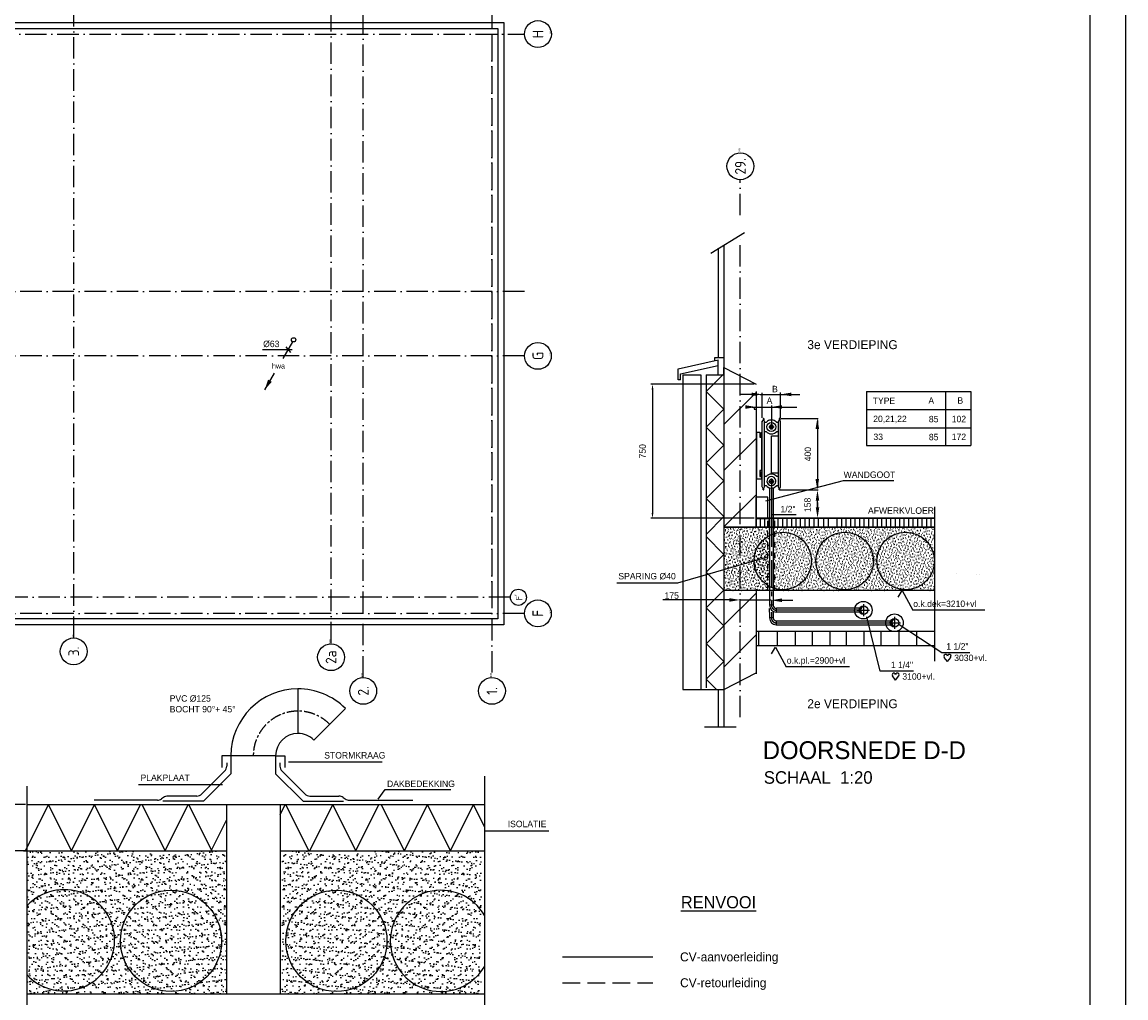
# Model space of a CAD drawing. Extents: x -36528 to 124080, y 290752 to 374852.
# Tile 65 of 66: x 93201 to 124080, y 325719 to 353007. Entities that reach past the tile are written whole.
import ezdxf
from ezdxf.enums import TextEntityAlignment as Align

# ---------------------------------------------------------------- set-up
doc = ezdxf.new("R2010")
doc.units = 0
doc.header["$LTSCALE"] = 100
for name, pattern in [('2322107', [2000, 1000, 1000]), ('2322108', [7, 5, -2]), ('CENTER2', [11.25, 7.5, -1.25, 1.25, -1.25]), ('CENTER4', [5, 3.125, -0.625, 0.625, -0.625]), ('DASHDOT', [9, 6, -1.5, 0, -1.5]), ('DASHED', [3, 1.5, -1.5]), ('HIDDEN2', [4.7625, 3.175, -1.5875]), ('HIDDENINV', [3.75, 0, -1.25, 2.5])]:
    doc.linetypes.add(name, pattern=pattern)
doc.layers.get('0').update_dxf_attribs({"linetype": 'CONTINUOUS'})
doc.layers.get('DEFPOINTS').update_dxf_attribs({"linetype": 'CONTINUOUS'})
for name, color, linetype in [('00KAD025', 2, 'CONTINUOUS'), ('00KAD070', 5, 'CONTINUOUS'), ('AL$7----_STRAMIEN', 1, 'DASHDOT'), ('AL27----_DAKEN', 7, 'CONTINUOUS'), ('ALN-----_BLOCKNAAM', 2, 'CONTINUOUS'), ('BL$4----', 7, 'CONTINUOUS'), ('BOUW', 8, 'CONTINUOUS'), ('WL$1----', 3, 'CONTINUOUS'), ('WL521---', 4, 'CONTINUOUS'), ('WL561---', 4, 'CONTINUOUS'), ('WL561---_AANVOER', 4, 'CONTINUOUS'), ('WL561---_HARTLIJN', 7, 'CONTINUOUS'), ('WL561---_RETOUR', 4, 'CONTINUOUS'), ('WL570---', 3, 'CONTINUOUS'), ('WL570---_HARTLIJN', 7, 'CONTINUOUS'), ('WL570---_RETOUR', 3, 'CONTINUOUS'), ('WL570---_TOEVOER', 3, 'CONTINUOUS'), ('WM521---', 1, 'CONTINUOUS'), ('WM561---', 1, 'CONTINUOUS'), ('WM570---', 1, 'CONTINUOUS')]:
    doc.layers.add(name, color=color, linetype=linetype)
doc.styles.add('BURO-018', font='BUROFONT.shx', dxfattribs={"height": 180})
doc.styles.add('BURO-025', font='BUROFONT.shx', dxfattribs={"height": 250})
doc.styles.add('BURO-035', font='BUROFONT.shx', dxfattribs={"height": 350})
doc.styles.add('BURO-050', font='BUROFONT.shx', dxfattribs={"height": 500})
doc.styles.get("Standard").update_dxf_attribs({"font": 'ISOCP'})
doc.dimstyles.new('CEES', dxfattribs={"dimscale": 50, "dimtxt": 3, "dimasz": 3, "dimexe": 1, "dimexo": 1, "dimgap": 1.5, "dimtad": 0, "dimdec": 0, "dimzin": 0, "dimtxsty": 'BURO-018', "dimcen": -3, "dimdle": 1.25, "dimclrd": 1, "dimclre": 1, "dimclrt": 1, "dimazin": 3, "dimtfac": 0.75, "dimtdec": 0, "dimtofl": 0, "dimtmove": 0, "dimatfit": 3, "dimtvp": 1.5, "dimtolj": 1, "dimtzin": 0})
pattern_1 = [(17, (359268.06, -1215934.344), (30.944946, 95.793131), [0, -97.92, -55.44, 0, -80.64]), (48, (359268.06, -1215934.344), (-22.098695, 97.4061994), [0, -96.96, 0, -98.88, 0, -79.68]), (71, (359268.06, -1215934.344), (-57.4938922, 80.715686), [0, -96, 0, -57.6, -78.96])]

# ---------------------------------------------------------------- blocks, each defined once
blk = doc.blocks.new('1011')
at = {"layer": 'AL$7----_STRAMIEN', "color": 7, "linetype": 'CONTINUOUS'}
blk.add_circle((-750, 0), 750, dxfattribs=at)
at = {"layer": 'ALN-----_BLOCKNAAM', "linetype": 'CONTINUOUS'}
blk.add_text('1011', height=100, dxfattribs=at).set_placement((0, 0))
blk = doc.blocks.new('1010')
at = {"layer": 'AL$7----_STRAMIEN', "color": 7, "linetype": 'CONTINUOUS'}
blk.add_circle((0, 750), 750, dxfattribs=at)
at = {"layer": 'ALN-----_BLOCKNAAM', "linetype": 'CONTINUOUS'}
blk.add_text('1010', height=100, dxfattribs=at).set_placement((0, 0))
blk = doc.blocks.new('LDV2')
at = {"color": 0, "linetype": 'CONTINUOUS'}
for p, q in [((-0.25, -0.43), (-2.5, -4.33)), ((-4.5, -7.79), (-6.75, -11.69))]:
    blk.add_line(p, q, dxfattribs=at)
blk.add_lwpolyline([(-6.75, -11.69, 0, 1, 0), (-5.5, -9.53, 1, 1, 0)], format="xyseb", dxfattribs=at)
blk.add_circle((0, 0), 0.5, dxfattribs=at)
at = {"color": 0, "linetype": 'CONTINUOUS', "style": 'BURO-018'}
blk.add_attdef('LD_TEXT1', text='', height=1.8, dxfattribs=at).set_placement((-3.5, -6.06), align=Align.MIDDLE)
blk = doc.blocks.new('TR-L-15')
at = {"color": 0, "linetype": 'CONTINUOUS'}
for p, q in [((-0.5, 10.65), (0.5, 10.65)), ((-0.5, -10.65), (0.5, -10.65))]:
    blk.add_line(p, q, dxfattribs=at)
at = {"layer": 'WL561---_HARTLIJN', "linetype": 'CENTER2'}
blk.add_line((-0.5, 0), (0.5, 0), dxfattribs=at)
blk = doc.blocks.new('*D113')
at = {"color": 1, "linetype": 'BYBLOCK'}
for p, q in [((110600, 278790), (107702, 278790)), ((107752, 278640), (107752, 275190)), ((110600, 275040), (107702, 275040))]:
    blk.add_line(p, q, dxfattribs=at)
for points in [[(107727, 278640), (107777, 278640), (107752, 278790)], [(107727, 275190), (107777, 275190), (107752, 275040)]]:
    blk.add_solid(points, dxfattribs=at)
at = {"layer": 'DEFPOINTS', "color": 0, "linetype": 'BYBLOCK'}
for p in [(110650, 278790), (107752, 275040), (110650, 275040)]:
    blk.add_point(p, dxfattribs=at)
at = {"color": 1, "linetype": 'BYBLOCK', "insert": (107474, 276915), "char_height": 180, "attachment_point": 5, "rotation": 90, "style": 'BURO-018'}
blk.add_mtext('\\A1;750', dxfattribs=at)
blk = doc.blocks.new('TR-B3--1-155A1B')
at = {"color": 0, "linetype": 'CONTINUOUS'}
for p, q in [((-27.5, -10.65), (-27.5, 10.65)), ((-10.65, -27.5), (10.65, -27.5))]:
    blk.add_line(p, q, dxfattribs=at)
for radius in [38.15, 16.85]:
    blk.add_arc((-27.5, -27.5), radius, 0, 90, dxfattribs=at)
at = {"layer": 'WL561---_HARTLIJN', "linetype": 'CENTER4'}
blk.add_arc((-27.5, -27.5), 27.5, 0, 90, dxfattribs=at)
blk = doc.blocks.new('TR-LB1')
at = {"color": 0, "linetype": 'BYBLOCK'}
blk.add_line((0, 0.5), (0, -0.5), dxfattribs=at)
blk = doc.blocks.new('TR-LUZ')
at = {"color": 0, "linetype": 'HIDDEN2'}
for centre, radius, start, end in [((0, 0), 0.5, 90, 270), ((0, 0), 0.4, 90, 270), ((0.09, 0), 0.411, 103.2521, 256.7479), ((0, 0), 0.5, 270, 90)]:
    blk.add_arc(centre, radius, start, end, dxfattribs=at)
at = {"layer": 'WL570---_HARTLIJN', "linetype": 'CENTER4'}
for p, q in [((-0.7, 0), (0.7, 0)), ((0, 0.7), (0, -0.7))]:
    blk.add_line(p, q, dxfattribs=at)
blk = doc.blocks.new('TR-LIZ')
at = {"color": 0, "linetype": 'CONTINUOUS'}
blk.add_circle((0, 0), 0.5, dxfattribs=at)
for centre, radius, start, end in [((0, 0), 0.4, 90, 270), ((0.02, 0), 0.4, 92.4503, 267.5497), ((0.04, 0), 0.402, 95.0009, 264.9991), ((0.05, 0), 0.404, 97.6518, 262.3482), ((0.07, 0), 0.407, 100.4024, 259.5976), ((0.09, 0), 0.411, 103.2521, 256.7479)]:
    blk.add_arc(centre, radius, start, end, dxfattribs=at)
at = {"layer": 'WL570---_HARTLIJN', "linetype": 'CENTER4'}
for p, q in [((-0.7, 0), (0.7, 0)), ((0, 0.7), (0, -0.7))]:
    blk.add_line(p, q, dxfattribs=at)
blk = doc.blocks.new('HART')
at = {"color": 1}
for q in [(-40, 52), (40, 52)]:
    blk.add_line((0, 0), q, dxfattribs=at)
for centre, start, end in [((-22, 66), 0, 217.1867), ((22, 66), 322.8133, 180)]:
    blk.add_arc(centre, 22.1, start, end, dxfattribs=at)
blk = doc.blocks.new('LU-1D-B-1-4E22D4E2')
at = {"color": 0, "linetype": 'CONTINUOUS'}
for p, q in [((-518, 625), (-518, -625)), ((808, -76), (-76, 808))]:
    blk.add_line(p, q, dxfattribs=at)
for radius in [625, 1875]:
    blk.add_arc((-518, 1250), radius, 270, 315, dxfattribs=at)
at = {"layer": 'WL570---_HARTLIJN', "linetype": 'CENTER4'}
blk.add_arc((-518, 1250), 1250, 270, 315, dxfattribs=at)
blk = doc.blocks.new('*D148')
at = {"color": 1, "linetype": 'BYBLOCK'}
for p, q in [((82831, 287274), (82406, 287274)), ((82456, 287124), (82456, 286124)), ((82831, 285974), (82406, 285974))]:
    blk.add_line(p, q, dxfattribs=at)
for points in [[(82431, 287124), (82481, 287124), (82456, 287274)], [(82431, 286124), (82481, 286124), (82456, 285974)]]:
    blk.add_solid(points, dxfattribs=at)
at = {"layer": 'DEFPOINTS', "color": 0, "linetype": 'BYBLOCK'}
for p in [(82881, 287274), (82456, 285974), (82881, 285974)]:
    blk.add_point(p, dxfattribs=at)
at = {"color": 1, "linetype": 'BYBLOCK', "insert": (82186, 286624), "char_height": 180, "attachment_point": 5, "rotation": 90, "style": 'BURO-018'}
blk.add_mtext('\\A1;130', dxfattribs=at)
blk = doc.blocks.new('LU-1D-B--1-4E25A4E2')
at = {"color": 0, "linetype": 'CONTINUOUS'}
for p, q in [((-1250, -625), (-1250, 625)), ((625, -1250), (-625, -1250))]:
    blk.add_line(p, q, dxfattribs=at)
for radius in [1875, 625]:
    blk.add_arc((-1250, -1250), radius, 0, 90, dxfattribs=at)
at = {"layer": 'WL570---_HARTLIJN', "linetype": 'CENTER4'}
blk.add_arc((-1250, -1250), 1250, 0, 90, dxfattribs=at)

msp = doc.modelspace()

# ---------------------------------------------------------------- hatches: boundary and pattern name
at = {"layer": 'WL570---'}
h = msp.add_hatch(dxfattribs=at)
h.set_pattern_fill('GESTORT', color=8, scale=6, style=0, pattern_type=2)
h.set_pattern_definition(pattern_1)
h.paths.add_polyline_path([(112834.75, 337112.573), (114109.076, 337112.573), (114109.076, 337224.637, -0.279512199), (113676.214, 337938.457, -0.279512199), (114109.076, 338652.278), (114109.076, 338880.167), (112834.75, 338880.167)])
h = msp.add_hatch(dxfattribs=at)
h.set_pattern_fill('GESTORT', color=8, scale=6, style=0, pattern_type=2)
h.set_pattern_definition(pattern_1)
h.paths.add_polyline_path([(114215.576, 337178.547, 0.516514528), (115286.219, 337938.457, 0.516514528), (114215.576, 338698.368)], flags=16)
h.paths.add_polyline_path([(115286.219, 337938.457, -0.516514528), (114215.576, 337178.547), (114215.576, 337112.573), (118729.783, 337112.573), (118729.783, 338880.167), (114215.576, 338880.167), (114215.576, 338698.368, -0.516514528)])
h.paths.add_polyline_path([(117016.972, 337938.457, -1), (115406.967, 337938.457, -1)], flags=16)
h.paths.add_polyline_path([(118720.891, 337938.457, -1), (117110.886, 337938.457, -1)], flags=16)
h.paths.add_polyline_path([(118720.891, 337938.457, 1), (117110.886, 337938.457, 1)], flags=0)
h.paths.add_polyline_path([(117016.972, 337938.457, 1), (115406.967, 337938.457, 1)], flags=0)
h = msp.add_hatch(dxfattribs=at)
h.set_pattern_fill('GESTORT', color=8, scale=6, style=0, pattern_type=2)
h.set_pattern_definition(pattern_1)
h.paths.add_polyline_path([(114109.076, 338652.278, 0.279512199), (113676.214, 337938.457, 0.279512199), (114109.076, 337224.637)])
at = {"layer": 'WM570---'}
h = msp.add_hatch(dxfattribs=at)
h.set_pattern_fill('AR-SAND', color=8, scale=5, style=0)
h.set_pattern_definition([(37.5, (190383.5, -149358.28), (-8.00016, 244.70662), [0, -193.04, 0, -215.9, 0, -206.375]), (7.5, (190383.5, -149358.28), (224.76164, 358.41255), [0, -104.14, 0, -173.99, 0, -66.675]), (327.5, (190227.28, -149358.28), (395.496185, 0.71859), [0, -63.5, 0, -228.6, 0, -298.45]), (317.5, (190227.3, -149358.28), (381.77823, 111.46466), [0, -31.75, 0, -149.86, 0, -171.45])])
h.paths.add_polyline_path([(93343.026, 329831.406), (93343.026, 328299.077, -2.52359018), (93343.026, 326360.786), (93343.026, 325831.406), (98916.707, 325831.406), (98916.707, 329831.406), (98167.91, 329831.406)])
h.paths.add_polyline_path([(98783.188, 327313.842, -1.000000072), (95953.426, 327313.842, -1.000000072)], flags=16)
h.paths.add_polyline_path([(98783.188, 327313.842, 1.000000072), (95953.426, 327313.842, 1.000000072)], flags=0)
h.paths.add_polyline_path([(93343.026, 328299.077), (93343.026, 326360.786, 2.52359018)], flags=16)
h = msp.add_hatch(dxfattribs=at)
h.set_pattern_fill('AR-SAND', color=8, scale=5, style=0)
h.set_pattern_definition([(142.5, (9006.74, -149358.28), (8.00016, 244.70662), [0, -193.04, 0, -215.9, 0, -206.375]), (172.5, (9006.74, -149358.28), (-224.76164, 358.41255), [0, -104.14, 0, -173.99, 0, -66.675]), (212.5, (9162.95, -149358.28), (-395.496185, 0.71859), [0, -63.5, 0, -228.6, 0, -298.45]), (222.5, (9162.95, -149358.28), (-381.77823, 111.46466), [0, -31.75, 0, -149.86, 0, -171.45])])
h.paths.add_polyline_path([(106047.206, 329831.406), (106047.206, 328299.077, 2.52359018), (106047.206, 326360.786), (106047.206, 325831.406), (100473.525, 325831.406), (100473.525, 329831.406), (101222.322, 329831.406)])
h.paths.add_polyline_path([(100607.044, 327313.842, 1.000000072), (103436.806, 327313.842, 1.000000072)], flags=16)
h.paths.add_polyline_path([(100607.044, 327313.842, -1.000000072), (103436.806, 327313.842, -1.000000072)], flags=0)
h.paths.add_polyline_path([(106047.206, 328299.077), (106047.206, 326360.786, -2.52359018)], flags=16)

# ---------------------------------------------------------------- linework, layer by layer
at = {"color": 1, "linetype": 'BYBLOCK'}
for p, q in [((113607.326, 342595.407), (113307.326, 342595.407)), ((113847.672, 342595.407), (114961.908, 342595.407)), ((113907.326, 341941.898), (113907.326, 342641.837)), ((114417.326, 341941.898), (114417.326, 342645.746)), ((113621.343, 342242.924), (114875.004, 342242.924)), ((114162.326, 342288.319), (114162.326, 341743.074)), ((114429.212, 341921.898), (115471.752, 341921.898)), ((115451.752, 341861.898), (115451.752, 339986.017)), ((114395.206, 339926.017), (115471.752, 339926.017)), ((115451.444, 339441.045), (115451.444, 339741.045)), ((114162.326, 339562.119), (114162.326, 339016.875)), ((115451.444, 339574.316), (115451.444, 339274.316)), ((114497.326, 339130.167), (115029.423, 339130.167)), ((112984.75, 336847.273), (111124.754, 336847.273)), ((113284.75, 336220.643), (113284.75, 336793.018)), ((114459.75, 336839.424), (114759.75, 336839.424))]:
    msp.add_line(p, q, dxfattribs=at)
at = {"color": 0, "linetype": 'HIDDEN2'}
msp.add_arc((114162.326, 340171.203), 53.25, 180, 360, dxfattribs=at)
at = {"color": 1, "linetype": 'BYBLOCK'}
for points in [[(113607.326, 342645.407), (113607.326, 342545.407), (113907.326, 342595.407)], [(114717.326, 342645.407), (114717.326, 342545.407), (114417.326, 342595.407)], [(113434.75, 342292.924), (113434.75, 342192.924), (113734.75, 342242.924)], [(114462.326, 342292.924), (114462.326, 342192.924), (114162.326, 342242.924)], [(115397.597, 341624.352), (115497.597, 341624.352), (115447.597, 341924.352)], [(115395.806, 340233.684), (115495.806, 340233.684), (115445.806, 339933.684)], [(115401.444, 339620.167), (115501.444, 339620.167), (115451.444, 339920.167)], [(115402.981, 339441.045), (115502.981, 339441.045), (115452.981, 339141.045)], [(112984.75, 336897.273), (112984.75, 336797.273), (113284.75, 336847.273)], [(114459.75, 336889.424), (114459.75, 336789.424), (114159.75, 336839.424)]]:
    msp.add_solid(points, dxfattribs=at)
at = {"layer": '00KAD025', "linetype": 'CONTINUOUS'}
msp.add_line((124079.808, 290752.102), (124079.808, 374852.102), dxfattribs=at)
at = {"layer": '00KAD070', "linetype": 'CONTINUOUS'}
msp.add_line((123079.808, 291752.102), (123079.808, 373852.102), dxfattribs=at)
at = {"layer": 'AL$7----_STRAMIEN', "color": 1}
for p, q in [((106344.348, 371420.208), (106344.348, 334679.716)), ((106344.172, 352671.726), (106344.172, 336471.726)), ((113284.75, 347607.864), (113284.75, 348607.722)), ((113284.75, 333567.137), (113284.75, 347041.732))]:
    msp.add_line(p, q, dxfattribs=at)
at = {"layer": 'AL$7----_STRAMIEN', "color": 2, "linetype": 'DASHED'}
for p, q in [((114059.75, 337112.175), (114059.75, 339129.769)), ((114259.75, 337112.175), (114259.75, 339129.769))]:
    msp.add_line(p, q, dxfattribs=at)
at = {"layer": 'AL$7----_STRAMIEN', "color": 1}
for points in [[(94644.348, 335784.462), (94644.348, 371420.208)], [(101844.348, 335638.051), (101844.348, 371420.208)], [(102744.348, 334679.716), (102744.348, 371420.208)], [(-33628.696, 352671.726), (107257.087, 352671.726)], [(107252.264, 345471.726), (-32589.018, 345471.726)], [(107252.264, 343671.726), (7571.984, 343671.726)], [(106860.706, 336921.726), (-31631.746, 336921.726)], [(107252.264, 336471.726), (-32545.031, 336465.612)], [(101844.172, 336471.726), (69444.172, 336471.726)]]:
    msp.add_lwpolyline(points, dxfattribs=at)
at = {"layer": 'AL27----_DAKEN', "color": 8}
for p, q in [((61663.996, 352991.549), (106674.172, 352991.549)), ((106674.172, 352991.549), (106674.172, 336151.902)), ((61663.996, 352826.549), (106509.172, 352826.549)), ((106509.172, 352826.549), (106509.172, 336316.902)), ((106509.172, 336316.902), (61663.996, 336316.902)), ((106674.172, 336151.902), (61663.996, 336151.902))]:
    msp.add_line(p, q, dxfattribs=at)
at = {"layer": 'BL$4----', "color": 8, "linetype": 'CONTINUOUS'}
for p, q in [((112467.138, 346549.126), (113411.912, 347122.95)), ((112672.558, 346681.395), (112672.558, 343644.546)), ((112834.75, 346749.453), (112834.75, 334357.349)), ((111558.683, 343310.813), (112674.384, 343558.61)), ((111621.666, 343171.146), (112674.384, 343404.954)), ((112584.408, 343539.844), (112584.408, 343629.77)), ((112584.408, 343629.77), (112827.343, 343629.77)), ((112674.384, 343404.954), (112674.384, 343558.61)), ((112674.384, 343144.168), (112674.384, 343404.954)), ((111558.683, 343000.286), (111558.683, 343310.813)), ((111621.666, 343000.286), (111621.666, 343171.146)), ((111684.75, 343145.296), (111684.75, 337555.167)), ((111684.75, 343145.296), (112184.75, 343144.483)), ((112184.75, 343144.483), (112184.75, 334357.349)), ((112834.75, 343173.678), (112334.75, 342673.678)), ((112334.75, 343144.239), (112334.75, 334388.73)), ((112334.75, 343144.239), (112834.75, 343143.425)), ((112834.75, 343348.425), (113734.75, 342880.167)), ((112834.75, 343143.425), (112834.75, 343348.425)), ((111621.666, 343000.286), (111558.683, 343000.286)), ((112334.75, 342680.167), (112834.75, 342180.167)), ((112834.75, 341751.183), (113734.75, 342651.183)), ((113734.75, 342676.017), (113734.75, 342234.276)), ((116819.127, 342674.662), (119740.717, 342674.662)), ((116819.127, 342674.662), (116819.127, 341164.479)), ((119030.725, 342674.662), (119030.725, 341164.479)), ((119740.717, 342674.662), (119740.717, 341164.479)), ((112834.75, 342180.167), (112334.75, 341680.167)), ((113684.75, 342234.276), (113734.75, 342234.276)), ((113684.75, 342234.276), (113684.75, 342184.276)), ((113684.75, 342184.276), (113734.75, 342184.276)), ((113734.75, 342388.425), (113734.75, 338894.398)), ((116819.127, 342174.662), (119740.717, 342174.662)), ((112334.75, 341680.167), (112834.75, 341180.167)), ((116819.127, 341664.479), (119740.717, 341664.479)), ((112834.75, 340465.653), (113734.75, 341365.653)), ((112834.75, 341180.167), (112334.75, 340680.167)), ((116819.127, 341164.479), (119740.717, 341164.479)), ((112334.75, 340680.167), (112834.75, 340180.167)), ((112834.75, 340180.167), (112334.75, 339680.167)), ((112334.75, 339680.167), (112834.75, 339180.167)), ((112834.75, 338887.957), (113734.75, 339787.957)), ((118729.783, 336387.832), (118729.783, 339455.861)), ((112834.75, 339180.167), (112334.75, 338680.167)), ((118729.783, 339130.167), (113734.75, 339130.167)), ((113734.75, 338880.167), (113734.75, 339130.167)), ((113734.75, 339130.167), (113734.75, 338880.167)), ((118729.783, 338880.167), (112834.75, 338880.167)), ((112334.75, 338623.209), (112834.75, 338123.209)), ((118729.783, 335136.303), (118729.783, 338480.482)), ((112834.75, 338123.209), (112334.75, 337623.209)), ((111684.75, 337555.167), (111684.75, 334345.167)), ((112334.75, 337623.209), (112834.75, 337123.209)), ((112834.75, 337123.209), (112334.75, 336623.209)), ((112834.75, 336138.879), (113734.75, 337038.879)), ((113734.75, 337150.286), (113734.75, 334783.446)), ((112334.75, 336623.209), (112834.75, 336123.209)), ((112834.75, 336123.209), (112334.75, 335623.209)), ((112834.75, 334972.196), (113734.75, 335872.196)), ((112334.75, 335629.698), (112834.75, 335129.698)), ((112834.75, 335129.698), (112334.75, 334629.698)), ((112834.75, 334345.167), (113734.75, 334813.425)), ((112334.75, 334636.187), (112625.77, 334345.167)), ((111684.75, 334345.167), (112834.75, 334345.167)), ((112672.558, 334317.153), (112672.558, 333296.627)), ((112834.75, 334322.448), (112834.75, 333296.627)), ((112291.519, 333296.627), (113172.116, 333296.627))]:
    msp.add_line(p, q, dxfattribs=at)
at = {"layer": 'BOUW'}
for p, q in [((113745.114, 339130.167), (118729.783, 339130.167)), ((112834.75, 338880.167), (118729.783, 338880.167)), ((118729.783, 337112.573), (112834.75, 337112.573)), ((118729.783, 335963.14), (113734.75, 335963.14)), ((113810.95, 335560.553), (113810.95, 335964.613)), ((114334.105, 335560.553), (114334.105, 335964.613)), ((114833.481, 335560.553), (114833.481, 335964.613)), ((115309.077, 335560.553), (115309.077, 335964.613)), ((115808.453, 335560.553), (115808.453, 335964.613)), ((116260.269, 335560.553), (116260.269, 335964.613)), ((116759.645, 335560.553), (116759.645, 335964.613)), ((117235.241, 335560.553), (117235.241, 335964.613)), ((117734.617, 335560.553), (117734.617, 335964.613)), ((118233.993, 335560.553), (118233.993, 335964.613)), ((118729.783, 335563.14), (113734.75, 335563.14))]:
    msp.add_line(p, q, dxfattribs=at)
for centre in [(114481.217, 337938.457), (116211.97, 337938.457), (117915.888, 337938.457)]:
    msp.add_circle(centre, 805.002, dxfattribs=at)
at = {"layer": 'DEFPOINTS', "color": 0, "linetype": 'BYBLOCK'}
for p in [(114409.212, 341921.898), (114417.326, 341841.898), (114375.206, 339926.017), (114397.326, 339926.017), (115445.806, 339683.684), (114397.326, 339130.167), (114929.423, 339130.167), (113284.75, 336693.018)]:
    msp.add_point(p, dxfattribs=at)
at = {"layer": 'WL$1----', "color": 1}
for p, q in [((99929.111, 343855.56), (100756.053, 343855.56)), ((100576.51, 343927.501), (100707.77, 343770.065))]:
    msp.add_line(p, q, dxfattribs=at)
at = {"layer": 'WL561---', "color": 1}
for p, q in [((114003.329, 339618.65), (116176.467, 340190.068)), ((116176.467, 340190.068), (117591.211, 340190.068))]:
    msp.add_line(p, q, dxfattribs=at)
at = {"layer": 'WL561---', "color": 3}
for p, q in [((114059.75, 339720.527), (113734.385, 339720.527)), ((113734.75, 339123.894), (113734.75, 339720.527)), ((114059.75, 339123.894), (114059.75, 339720.527)), ((113734.75, 339123.894), (114059.75, 339123.894))]:
    msp.add_line(p, q, dxfattribs=at)
at = {"layer": 'WL561---'}
msp.add_line((114109.076, 336506.946), (114109.076, 336612.907), dxfattribs=at)
at = {"layer": 'WL561---_AANVOER', "linetype": '2322107'}
for p, q in [((114109.076, 339980.642), (114109.076, 336700.073)), ((114215.576, 339980.642), (114215.576, 336700.073)), ((108314.074, 326865.292), (110844.068, 326865.292))]:
    msp.add_line(p, q, dxfattribs=at)
at = {"layer": 'WL561---_AANVOER', "color": 1, "linetype": '2322107'}
for p, q in [((111543.518, 337327.444), (114023.831, 338043.628)), ((109834.858, 337327.444), (111543.518, 337327.444)), ((114159.75, 336840.062), (113284.53, 336840.062)), ((117205.95, 334852.544), (116834.398, 336372.997)), ((118926.73, 335371.776), (117737.739, 336152.159))]:
    msp.add_line(p, q, dxfattribs=at)
at = {"layer": 'WL561---_AANVOER', "color": 8}
for centre in [(116734.75, 336562.573), (117605.5, 336209.799)]:
    msp.add_circle(centre, 245.75, dxfattribs=at)
at = {"layer": 'WL561---_AANVOER', "linetype": '2322107'}
msp.add_arc((114162.326, 340171.203), 53.25, 0, 180, dxfattribs=at)
at = {"layer": 'WL561---_HARTLIJN', "linetype": 'CENTER2'}
msp.add_line((114162.326, 340206.158), (114162.326, 336700.073), dxfattribs=at)
at = {"layer": 'WL561---_RETOUR', "linetype": '2322108'}
msp.add_line((108314.074, 326142.519), (110844.068, 326142.519), dxfattribs=at)
at = {"layer": 'WL570---'}
for p, q in [((113907.326, 341841.898), (113907.326, 341826.453)), ((113927.326, 341921.898), (113927.326, 341870.182)), ((113927.326, 341921.898), (113947.326, 341921.898)), ((113937.326, 341921.898), (113927.326, 341921.898)), ((113947.326, 341921.898), (113947.326, 341870.182)), ((113967.326, 341762.332), (113967.326, 341841.898)), ((114357.326, 340006.017), (114357.326, 341841.898)), ((114387.326, 341921.898), (114377.326, 341921.898)), ((114377.326, 341921.898), (114397.326, 341921.898)), ((114377.326, 341921.898), (114377.326, 341870.182)), ((114397.326, 341921.898), (114397.326, 341870.182)), ((114417.326, 340006.017), (114417.326, 341841.898)), ((113748.653, 341532.325), (113748.653, 340233.849)), ((113840.602, 341532.325), (113748.653, 341532.325)), ((113840.602, 341532.325), (113840.602, 341399.87)), ((113907.326, 340006.406), (113907.326, 341826.062)), ((113967.326, 340006.406), (113967.326, 341767.462)), ((114012.075, 341810.515), (113967.95, 341810.515)), ((113967.95, 341559.979), (114013.102, 341559.979)), ((114311.549, 341559.979), (114357.496, 341559.979)), ((114357.496, 341810.515), (114312.576, 341810.515)), ((113840.602, 341399.87), (113867.537, 341399.87)), ((113907.326, 341523.958), (113867.326, 341523.958)), ((113867.326, 341423.958), (113867.326, 341523.958)), ((113907.326, 341423.958), (113867.326, 341423.958)), ((113867.537, 341399.87), (113867.537, 341423.958)), ((113887.326, 341423.958), (113887.326, 340464.551)), ((114164.108, 340395.996), (114164.108, 341435.732)), ((114164.108, 341435.732), (114357.326, 341435.732)), ((113887.326, 340464.551), (113840.602, 340464.551)), ((113840.602, 340464.551), (113840.602, 340299.87)), ((113840.602, 340299.87), (113867.412, 340299.87)), ((113907.326, 340423.958), (113867.326, 340423.958)), ((113867.326, 340423.958), (113867.326, 340323.958)), ((113907.326, 340323.958), (113867.326, 340323.958)), ((113867.412, 340299.87), (113867.412, 340323.958)), ((113887.326, 340323.958), (113887.326, 340233.849)), ((114012.075, 340295.857), (113967.95, 340295.857)), ((114357.326, 340395.996), (114164.108, 340395.996)), ((114357.496, 340295.857), (114312.576, 340295.857)), ((113748.653, 340233.849), (113887.326, 340233.849)), ((113967.95, 340045.321), (114013.102, 340045.321)), ((114109.595, 340057.87), (114162.511, 340042.22)), ((114162.511, 340042.22), (114215.322, 340057.994)), ((114311.549, 340045.321), (114357.496, 340045.321)), ((113927.326, 339926.017), (113927.326, 339977.733)), ((113947.326, 339926.017), (113927.326, 339926.017)), ((113937.326, 339926.017), (113947.326, 339926.017)), ((113947.326, 339926.017), (113947.326, 339977.733)), ((114377.326, 339926.017), (114377.326, 339977.733)), ((114397.326, 339926.017), (114377.326, 339926.017)), ((114387.326, 339926.017), (114397.326, 339926.017)), ((114397.326, 339926.017), (114397.326, 339977.733)), ((98789.195, 332488.856), (98789.195, 332162.124)), ((99043.845, 332488.856), (98789.195, 332488.856)), ((99043.845, 332488.856), (99043.845, 331987.049)), ((100293.845, 332488.856), (100548.494, 332488.856)), ((100293.845, 332488.856), (100293.845, 331987.049)), ((100548.494, 332488.856), (100548.494, 332162.124)), ((99043.845, 331987.049), (98273.514, 331216.718)), ((100293.845, 331987.049), (101064.176, 331216.718)), ((98273.514, 331216.718), (97142.683, 331216.718)), ((101064.176, 331216.718), (102195.006, 331216.718))]:
    msp.add_line(p, q, dxfattribs=at)
at = {"layer": 'WL570---', "color": 8, "linetype": 'CONTINUOUS'}
for p, q in [((113854.479, 338880.167), (113854.479, 339130.167)), ((113979.479, 338880.167), (113979.479, 339130.167)), ((114104.479, 338880.167), (114104.479, 339130.167)), ((114229.479, 338880.167), (114229.479, 339130.167)), ((114354.479, 338880.167), (114354.479, 339130.167)), ((114479.479, 338880.167), (114479.479, 339130.167)), ((114604.479, 338880.167), (114604.479, 339130.167)), ((114729.479, 338880.167), (114729.479, 339130.167)), ((114854.479, 338880.167), (114854.479, 339130.167)), ((114979.479, 338880.167), (114979.479, 339130.167)), ((115104.479, 338880.167), (115104.479, 339130.167)), ((115229.479, 338880.167), (115229.479, 339130.167)), ((115354.479, 338880.167), (115354.479, 339130.167)), ((115479.479, 338880.167), (115479.479, 339130.167)), ((115630.881, 338880.167), (115630.881, 339130.167)), ((115755.881, 338880.167), (115755.881, 339130.167)), ((116005.881, 338880.167), (116005.881, 339130.167)), ((116130.881, 338880.167), (116130.881, 339130.167)), ((116255.881, 338880.167), (116255.881, 339130.167)), ((116380.881, 338880.167), (116380.881, 339130.167)), ((116505.881, 338880.167), (116505.881, 339130.167)), ((116633.881, 338880.167), (116633.881, 339130.167)), ((116758.881, 338880.167), (116758.881, 339130.167)), ((116883.881, 338880.167), (116883.881, 339130.167)), ((117008.881, 338880.167), (117008.881, 339130.167)), ((117130.881, 338880.167), (117130.881, 339130.167)), ((117255.881, 338880.167), (117255.881, 339130.167)), ((117380.881, 338880.167), (117380.881, 339130.167)), ((117505.881, 338880.167), (117505.881, 339130.167)), ((117630.881, 338880.167), (117630.881, 339130.167)), ((117755.881, 338880.167), (117755.881, 339130.167)), ((117880.881, 338880.167), (117880.881, 339130.167)), ((118005.881, 338880.167), (118005.881, 339130.167)), ((118130.881, 338880.167), (118130.881, 339130.167)), ((118255.881, 338880.167), (118255.881, 339130.167)), ((118380.881, 338880.167), (118380.881, 339130.167)), ((118505.881, 338880.167), (118505.881, 339130.167)), ((118630.881, 338880.167), (118630.881, 339130.167)), ((112452.348, 337568.334), (112452.348, 337568.334)), ((112471.663, 337551.101), (112471.663, 337551.101)), ((119333.832, 337583.154), (119333.832, 337583.154)), ((119886.562, 337547.781), (119886.562, 337547.781)), ((119975.885, 337548.04), (119975.885, 337548.04))]:
    msp.add_line(p, q, dxfattribs=at)
at = {"layer": 'WL570---', "const_width": 23.75}
for points in [[(114149.201, 341685.861, 1), (114175.451, 341685.861, 1)], [(114149.201, 340171.203, 1), (114175.451, 340171.203, 1)]]:
    msp.add_lwpolyline(points, format="xyb", close=True, dxfattribs=at)
at = {"layer": 'WL570---'}
msp.add_circle((114162.326, 341685.861), 125, dxfattribs=at)
for centre, radius, start, end in [((113937.326, 341841.898), 30, 109.4712206, 180), ((113937.326, 341841.898), 30, 0, 70.5287794), ((114162.326, 341685.861), 195.228, 106.6083165, 140.3194702), ((114162.326, 341685.861), 195.228, 75.3293102, 106.6083165), ((114162.326, 341685.861), 195.228, 39.6805298, 75.3293102), ((114387.326, 341841.898), 30, 109.4712206, 180), ((114387.326, 341841.898), 30, 0, 70.5287794), ((114162.326, 341685.861), 195.228, 220.1503747, 319.8496253), ((114162.326, 340171.203), 195.228, 39.6805298, 140.3194702), ((114162.326, 340171.203), 125, 295.0856541, 245.0488454), ((113937.326, 340006.017), 30, 180, 250.5287794), ((113937.326, 340006.017), 30, 289.4712206, 0), ((114162.326, 340171.203), 195.228, 220.1503747, 319.8496253), ((114162.326, 340171.203), 67.25, 180, 0), ((114387.326, 340006.017), 30, 180, 250.5287794), ((114387.326, 340006.017), 30, 289.4712206, 0)]:
    msp.add_arc(centre, radius, start, end, dxfattribs=at)
for p in [(113907.326, 341841.898), (114162.326, 341685.861)]:
    msp.add_point(p, dxfattribs=at)
at = {"layer": 'WL570---_HARTLIJN', "linetype": 'CENTER4'}
for p, q in [((114087.776, 340171.203), (114236.876, 340171.203)), ((114162.326, 340245.753), (114162.326, 340096.653))]:
    msp.add_line(p, q, dxfattribs=at)
at = {"layer": 'WL570---_TOEVOER', "color": 6}
for p, q in [((98926.17, 332292.982), (98926.17, 332199.668)), ((100414.314, 332292.982), (100414.314, 332199.668)), ((98867.591, 332058.246), (98232.858, 331423.513)), ((100472.893, 332058.246), (101107.626, 331423.513)), ((98091.437, 331364.935), (97276.974, 331364.935)), ((101249.047, 331364.935), (102063.51, 331364.935)), ((96987.066, 331249.493), (95212.86, 331249.493)), ((97160.865, 331327.78), (97103.176, 331286.648)), ((102179.62, 331327.78), (102237.308, 331286.648)), ((102353.418, 331249.493), (104127.624, 331249.493))]:
    msp.add_line(p, q, dxfattribs=at)
at = {"layer": 'WL570---_TOEVOER', "color": 8}
for p, q in [((106144.082, 322098.515), (106144.082, 331924.033)), ((93343.026, 321816.887), (93343.026, 331642.405)), ((93293.417, 329831.406), (93937.304, 331131.406)), ((93343.026, 331131.406), (100420.982, 331131.406)), ((94581.191, 329831.406), (93937.304, 331131.406)), ((94581.191, 329831.406), (95225.079, 331131.406)), ((95868.966, 329831.406), (95225.079, 331131.406)), ((95868.966, 329831.406), (96512.853, 331131.406)), ((97203.4, 329831.406), (96559.513, 331131.406)), ((97203.4, 329831.406), (97847.287, 331131.406)), ((98512.383, 329831.406), (97868.496, 331131.406)), ((98916.707, 331131.406), (98916.707, 325831.406)), ((100416.707, 331131.406), (106144.082, 331131.406)), ((100416.707, 330834.846), (100563.593, 331131.406)), ((100416.707, 331131.406), (100416.707, 325831.406)), ((101226.729, 329831.406), (100582.842, 331131.406)), ((101247.938, 329831.406), (101891.825, 331131.406)), ((102535.712, 329831.406), (101891.825, 331131.406)), ((102535.712, 329831.406), (103179.599, 331131.406)), ((103894.277, 329831.406), (103250.39, 331131.406)), ((103894.277, 329831.406), (104538.164, 331131.406)), ((105182.051, 329831.406), (104538.164, 331131.406)), ((105182.051, 329831.406), (105825.938, 331131.406)), ((106144.082, 330489.077), (105825.938, 331131.406)), ((98493.134, 329831.406), (98916.707, 330686.594)), ((93243.026, 329831.406), (98916.707, 329831.406)), ((100416.707, 329831.406), (106138.159, 329831.406)), ((93343.026, 325831.406), (100879.848, 325831.406)), ((98521.696, 325831.406), (106144.082, 325831.406))]:
    msp.add_line(p, q, dxfattribs=at)
at = {"layer": 'WL570---_TOEVOER', "color": 8, "linetype": 'HIDDENINV'}
msp.add_line((100316.243, 325831.406), (106144.082, 325831.406), dxfattribs=at)
at = {"layer": 'WL570---_TOEVOER', "color": 8}
for centre in [(97368.307, 327313.842), (101992.491, 327313.842)]:
    msp.add_circle(centre, 1414.881, dxfattribs=at)
at = {"layer": 'WL570---_TOEVOER', "color": 6}
for centre, start, end in [((98726.17, 332199.668), 315, 0), ((100614.314, 332199.668), 180, 225), ((97276.974, 331164.935), 90, 125.4890578), ((98091.437, 331564.935), 270, 315), ((101249.047, 331564.935), 225, 270), ((102063.51, 331164.935), 54.5109422, 90), ((96987.066, 331449.493), 270, 305.4890578), ((102353.418, 331449.493), 234.5109422, 270)]:
    msp.add_arc(centre, 200, start, end, dxfattribs=at)
at = {"layer": 'WL570---_TOEVOER', "color": 8}
for centre, start, end in [((94373.872, 327329.932), 223.2329688, 136.7670312), ((104916.362, 327313.842), 29.8052579, 330.1947421)]:
    msp.add_arc(centre, 1414.881, start, end, dxfattribs=at)
at = {"layer": 'WM561---'}
for p, q in [((120130.101, 336559.443), (118114.328, 336559.443)), ((116343.796, 334975.529), (114576.887, 334975.529))]:
    msp.add_line(p, q, dxfattribs=at)
at = {"layer": 'WM570---'}
for p, q in [((114157.566, 339234.412), (114854.688, 339234.412)), ((117704.784, 336928.083), (117816.84, 337112.573)), ((117816.84, 337112.573), (118114.328, 336559.443)), ((114167.342, 335344.169), (114279.398, 335528.658)), ((114279.398, 335528.658), (114576.887, 334975.529)), ((119714.255, 335371.776), (118926.73, 335371.776)), ((118135.969, 334852.544), (117205.95, 334852.544)), ((100651.979, 332317.042), (103269.946, 332317.042)), ((98804.003, 331682.111), (96455.534, 331682.111)), ((103163.391, 331281.076), (103359.46, 331548.29)), ((103359.46, 331548.29), (105195.385, 331548.29)), ((106122.667, 330391.988), (107940.768, 330391.988))]:
    msp.add_line(p, q, dxfattribs=at)

# ---------------------------------------------------------------- block references
at = {"layer": 'AL$7----_STRAMIEN'}
ref = msp.add_blockref('1010', (108007.087, 352671.726), dxfattribs=dict(at, xscale=0.5, yscale=0.5, zscale=0.5, rotation=90))
ref.add_attrib('STR-NAAM', 'H', dxfattribs={"color": 3, "linetype": 'CONTINUOUS', "height": 300, "rotation": 90}).set_placement((107632.087, 352671.726), align=Align.MIDDLE)
ref = msp.add_blockref('1011', (113295.119, 349349.053), dxfattribs=dict(at, xscale=0.5, yscale=0.5, zscale=0.5, rotation=90))
ref.add_attrib('STR-NAAM', '29.', dxfattribs={"color": 3, "linetype": 'CONTINUOUS', "height": 300, "rotation": 90}).set_placement((113295.119, 348974.053), align=Align.MIDDLE)
ref = msp.add_blockref('1010', (108004.675, 343671.726), dxfattribs=dict(at, xscale=0.5, yscale=0.5, zscale=0.5, rotation=90))
ref.add_attrib('STR-NAAM', 'G', dxfattribs={"color": 3, "linetype": 'CONTINUOUS', "height": 300, "rotation": 90}).set_placement((107629.675, 343671.726), align=Align.MIDDLE)
ref = msp.add_blockref('1010', (107310.706, 336921.726), dxfattribs=dict(at, xscale=0.3, yscale=0.3, zscale=0.3, rotation=90))
ref.add_attrib('STR-NAAM', "F'", dxfattribs={"color": 3, "linetype": 'CONTINUOUS', "height": 180, "rotation": 90}).set_placement((107085.706, 336921.726), align=Align.MIDDLE)
ref = msp.add_blockref('1010', (108004.675, 336471.726), dxfattribs=dict(at, xscale=0.5, yscale=0.5, zscale=0.5, rotation=90))
ref.add_attrib('STR-NAAM', 'F', dxfattribs={"color": 3, "linetype": 'CONTINUOUS', "height": 300, "rotation": 90}).set_placement((107629.675, 336471.726), align=Align.MIDDLE)
ref = msp.add_blockref('1011', (94644.348, 335784.462), dxfattribs=dict(at, xscale=0.5, yscale=0.5, zscale=0.5, rotation=90))
ref.add_attrib('STR-NAAM', '3.', dxfattribs={"color": 3, "linetype": 'CONTINUOUS', "height": 300, "rotation": 90}).set_placement((94644.348, 335409.462), align=Align.MIDDLE)
ref = msp.add_blockref('1011', (101844.348, 335620.43), dxfattribs=dict(at, xscale=0.5, yscale=0.5, zscale=0.5, rotation=90))
ref.add_attrib('STR-NAAM', '2a', dxfattribs={"color": 3, "linetype": 'CONTINUOUS', "height": 300, "rotation": 90}).set_placement((101844.348, 335245.43), align=Align.MIDDLE)
ref = msp.add_blockref('1011', (102744.348, 334679.716), dxfattribs=dict(at, xscale=0.5, yscale=0.5, zscale=0.5, rotation=90))
ref.add_attrib('STR-NAAM', '2.', dxfattribs={"color": 3, "linetype": 'CONTINUOUS', "height": 300, "rotation": 90}).set_placement((102744.348, 334304.716), align=Align.MIDDLE)
ref = msp.add_blockref('1011', (106344.348, 334679.716), dxfattribs=dict(at, xscale=0.5, yscale=0.5, zscale=0.5, rotation=90))
ref.add_attrib('STR-NAAM', '1.', dxfattribs={"color": 3, "linetype": 'CONTINUOUS', "height": 300, "rotation": 90}).set_placement((106344.348, 334304.716), align=Align.MIDDLE)
at = {"layer": 'WL521---', "color": 2}
ref = msp.add_blockref('LDV2', (100794.348, 344121.726), dxfattribs=dict(at, xscale=120, yscale=120, zscale=120))
ref.add_attrib('LD_TEXT1', 'hwa', dxfattribs={"layer": '0', "color": 1, "linetype": 'CONTINUOUS', "height": 144, "style": 'BURO-018'}).set_placement((100374.348, 343394.265), align=Align.MIDDLE)
at = {"layer": 'WL561---_AANVOER', "color": 1, "linetype": '2322107', "xscale": 106.5, "yscale": 106.5, "zscale": 106.5}
msp.add_blockref('TR-LUZ', (114162.326, 341685.861), dxfattribs=at)
at = {"layer": 'WL561---_AANVOER', "linetype": '2322107'}
for name, p, xscale, yscale, zscale, rotation in [('TR-B3--1-155A1B', (114162.326, 336562.573), 5, 5, 5, 180), ('TR-L-15', (115460.034, 336562.573), 2318.275100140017, 5, 5, 180), ('TR-LB1', (114300.897, 336562.573), 106.5, 106.5, 106.5, 180), ('TR-L-15', (114162.326, 336426.908), 160.0752914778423, 5, 5, 270), ('TR-B3--1-155A1B', (114162.326, 336209.37), 5, 5, 5, 180)]:
    msp.add_blockref(name, p, dxfattribs=dict(at, xscale=xscale, yscale=yscale, zscale=zscale, rotation=rotation))
for name, p, xscale, yscale, zscale in [('TR-LIZ', (116734.75, 336562.573), 241.5000000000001, 241.5000000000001, 241.5000000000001), ('TR-LIZ', (117605.5, 336209.799), 241.5000000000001, 241.5000000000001, 241.5000000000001), ('TR-L-15', (115903.598, 336209.799), 3204.26623123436, 5, 5)]:
    msp.add_blockref(name, p, dxfattribs=dict(at, xscale=xscale, yscale=yscale, zscale=zscale))
at = {"layer": 'WL570---_TOEVOER', "linetype": 'CONTINUOUS'}
for name, p, rotation in [('LU-1D-B-1-4E22D4E2', (101436.612, 333738.856), 135), ('LU-1D-B--1-4E25A4E2', (99668.845, 333738.856), 90)]:
    msp.add_blockref(name, p, dxfattribs=dict(at, rotation=rotation))
at = {"layer": 'WM570---', "xscale": 2.25, "yscale": 2.25, "zscale": 2.25}
for p in [(119087.316, 335125.881), (117635.457, 334606.649)]:
    msp.add_blockref('HART', p, dxfattribs=at)

# ---------------------------------------------------------------- texts
at = {"color": 1, "linetype": 'BYBLOCK', "char_height": 180, "attachment_point": 5, "rotation": 90, "style": 'BURO-018'}
for s, insert in [('\\A1;400', (115181.634, 340923.958)), ('158', (115174.062, 339505.167))]:
    msp.add_mtext(s, dxfattribs=dict(at, insert=insert))
at = {"color": 1, "linetype": 'BYBLOCK', "insert": (111374.221, 336970.282), "char_height": 180, "attachment_point": 5, "style": 'BURO-018'}
msp.add_mtext('\\A1;175', dxfattribs=at)
at = {"layer": 'BL$4----', "color": 1, "style": 'BURO-018'}
for s, p in [('B', (114181.306, 342655.683)), ('A', (114028.09, 342330.977)), ('TYPE', (116995.811, 342328.082)), ('A', (118553.778, 342332.088)), ('B', (119366.199, 342336.838)), ('20,21,22', (117011.288, 341822.277)), ('85', (118567.327, 341814.981)), ('102', (119207.303, 341817.316)), ('33', (117016.544, 341319.1)), ('85', (118567.327, 341313.262)), ('172', (119207.303, 341319.683))]:
    msp.add_text(s, height=180, dxfattribs=at).set_placement(p)
at = {"layer": 'WL$1----', "color": 1, "style": 'BURO-018'}
msp.add_text('%%C63', height=180, dxfattribs=at).set_placement((99944.506, 343917.453))
at = {"layer": 'WL561---', "color": 1, "style": 'BURO-018'}
msp.add_text('WANDGOOT', height=180, dxfattribs=at).set_placement((116182.815, 340259.433))
at = {"layer": 'WL561---_AANVOER', "color": 2, "linetype": '2322107', "style": 'BURO-025'}
for s, p in [('3e VERDIEPING', (115168.316, 343861.337)), ('2e VERDIEPING', (115168.316, 333820.555))]:
    msp.add_text(s, height=250, dxfattribs=at).set_placement(p)
at = {"layer": 'WL561---_AANVOER', "color": 1, "linetype": '2322107', "style": 'BURO-018'}
msp.add_text('SPARING %%C40', height=180, dxfattribs=at).set_placement((109881.396, 337422.879))
at = {"layer": 'WL570---', "color": 1, "linetype": 'CONTINUOUS', "style": 'BURO-018'}
msp.add_text('AFWERKVLOER', height=180, dxfattribs=at).set_placement((116864.187, 339256.379))
at = {"layer": 'WL570---', "color": 1, "style": 'BURO-018'}
for s, p in [('PVC %%C125', (97329.774, 334003.805)), ('BOCHT 90%%d+ 45%%d', (97329.774, 333703.805)), ('STORMKRAAG', (101652.967, 332413.245)), ('PLAKPLAAT', (96513.283, 331786.158))]:
    msp.add_text(s, height=180, dxfattribs=at).set_placement(p)
at = {"layer": 'WL570---_RETOUR', "color": 4, "style": 'BURO-050'}
msp.add_text('DOORSNEDE D-D', height=500, dxfattribs=at).set_placement((113919.754, 332396.868))
at = {"layer": 'WL570---_RETOUR', "color": 3, "style": 'BURO-035'}
msp.add_text('SCHAAL  1:20', height=350, dxfattribs=at).set_placement((113949.774, 331708.606))
at = {"layer": 'WL570---_RETOUR', "color": 3, "linetype": 'CONTINUOUS', "style": 'BURO-035'}
msp.add_text('%%uRENVOOI', height=341.25, dxfattribs=at).set_placement((111630.268, 328225.058))
at = {"layer": 'WM521---', "color": 2, "style": 'BURO-025'}
for s, p in [('CV-aanvoerleiding', (111607.458, 326741.844)), ('CV-retourleiding', (111607.458, 326019.071))]:
    msp.add_text(s, height=250, dxfattribs=at).set_placement(p)
at = {"layer": 'WM561---', "color": 1, "style": 'BURO-018'}
for s, p in [('o.k.dek=3210+vl', (118130.601, 336650.477)), ('o.k.pl.=2900+vl', (114593.16, 335066.563))]:
    msp.add_text(s, height=180, dxfattribs=at).set_placement(p)
at = {"layer": 'WM570---', "color": 1, "style": 'BURO-018'}
for s, p in [('1/2"', (114416.849, 339298.249)), ('1 1/2"', (119055.378, 335459.477)), ('1 1/4"', (117503.939, 334941.67)), ('3030+vl.', (119276.719, 335138.121)), ('3100+vl.', (117824.859, 334618.889)), ('DAKBEDEKKING', (103409.301, 331617.311)), ('ISOLATIE', (106785.738, 330493.76))]:
    msp.add_text(s, height=180, dxfattribs=at).set_placement(p)

# ---------------------------------------------------------------- dimensions: what is measured, and where the dimension line sits
at = {"layer": 'WL561---'}
dim = msp.add_linear_dim(base=(110836.342, 339130.167), p1=(113734.75, 342880.167), p2=(113734.75, 339130.167), angle=90, text='750', dimstyle='CEES', dxfattribs=at)
dim.commit()
dim.dimension.update_dxf_attribs({"geometry": '*D113', "text_midpoint": (110558.961, 341005.167), "insert": (3084.496, 64090.04)})
at = {"layer": 'WL570---'}
dim = msp.add_linear_dim(base=(92917.891, 329831.406), p1=(93343.026, 331131.406), p2=(93343.026, 329831.406), angle=90, text='130', dimstyle='CEES', dxfattribs=at)
dim.commit()
dim.dimension.update_dxf_attribs({"geometry": '*D148', "text_midpoint": (92647.773, 330481.406), "insert": (10462.125, 43857.69)})

doc.saveas('drawing.dxf')
